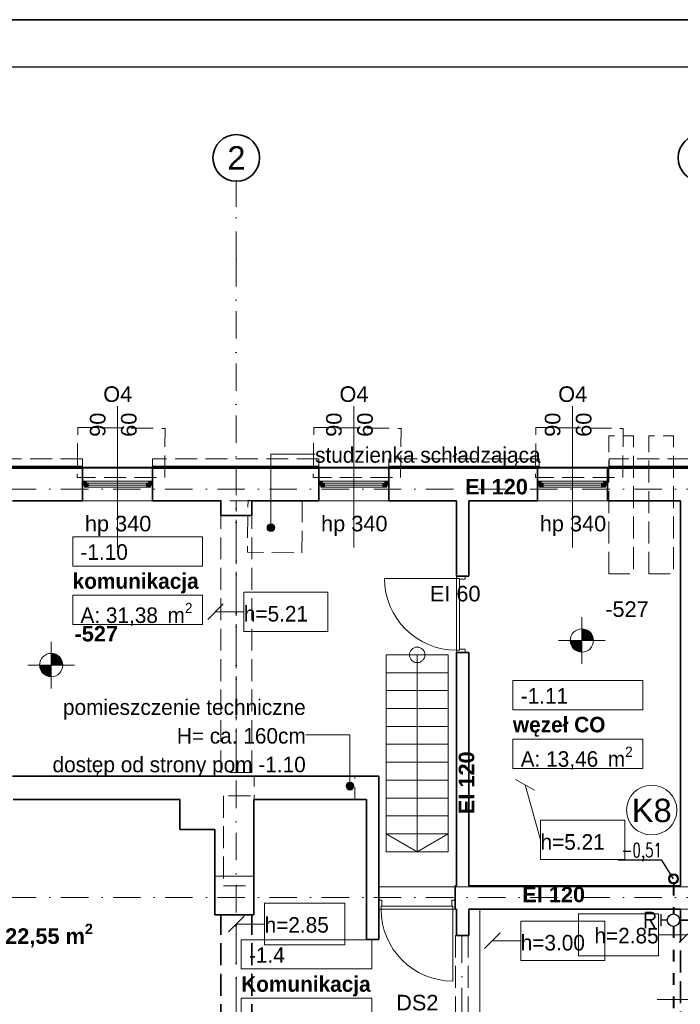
# Model space of a CAD drawing. Header units: millimetres. Extents: x -34676 to 172266, y 39940 to 476087.
# Tile 6 of 256: x -19339 to -10845, y 244918 to 257572. Entities that reach past the tile are written whole.
import ezdxf
from ezdxf import colors
from ezdxf.entities.mleader import LeaderData, LeaderLine
from ezdxf.lldxf.tags import DXFTag
from ezdxf.math import Vec2, Vec3

# ---------------------------------------------------------------- set-up
doc = ezdxf.new("R2010")
doc.units = ezdxf.units.MM
doc.header["$MEASUREMENT"] = 0
for name, pattern in [('DASHED', [2, 1, -1]), ('Krawędzie ukryte', [3.912222, 2.822222, -1.09]), ('Kropki i Kreski', [6.702778, 3.527778, -1.763889, 0, -1.411111])]:
    doc.linetypes.add(name, pattern=pattern)
for name, color, linetype, lineweight in [('# nr wpustów', 200, 'Continuous', 9), ('##pion ks', 7, 'Continuous', 20), ('#ks', 34, 'Continuous', 30)]:
    doc.layers.add(name, color=color, linetype=linetype, lineweight=lineweight)
for name, color, linetype in [('#IS_opisy', 7, 'Continuous'), ('#podkład', 252, 'Continuous'), ('- A - ocieplenie', 7, 'Continuous'), ('- strefy pomieszczeń', 7, 'Continuous'), ('2D - Ogólne', 7, 'Continuous'), ('_TABELA', 7, 'Continuous'), ('Drzwi Archicad', 7, 'Continuous'), ('IS_Text_Pion_Wodociag', 7, 'Continuous'), ('Konstrukcja - Belki', 7, 'Continuous'), ('Konstrukcja - Schody', 7, 'Continuous'), ('Konstrukcja - Siatka mod', 7, 'Continuous'), ('Konstrukcja - Stropy', 7, 'Continuous'), ('Konstrukcja - Ściany działowe', 7, 'Continuous'), ('Konstrukcja - Ściany nośne wew..P', 7, 'Continuous'), ('Konstrukcja - Ściany zewnętrzne', 7, 'Continuous'), ('ODCINKI', 7, 'Continuous'), ('Okna Archicada', 7, 'Continuous'), ('Opisy - Etykiety', 7, 'Continuous'), ('Opisy - Tekst', 7, 'Continuous'), ('Wymiarowanie - Poziomy', 7, 'Continuous'), ('z JAN', 7, 'Continuous'), ('Znaczniki drzwi Archicada', 7, 'Continuous'), ('Znaczniki okien Archicada', 7, 'Continuous')]:
    doc.layers.add(name, color=color, linetype=linetype)
doc.styles.add('Arial', font='arial.ttf', dxfattribs={"height": 0.2})
doc.styles.get("Standard").update_dxf_attribs({"font": 'arial.ttf'})
doc.styles.add('STYL_AUTOMATYCZNY_1', font='arial.ttf')
doc.styles.add('STYL_AUTOMATYCZNY_2', font='arial.ttf')
doc.styles.add('STYL_AUTOMATYCZNY_3', font='txt')
doc.styles.add('STYL_AUTOMATYCZNY_4', font='arial.ttf')
doc.styles.add('STYL_AUTOMATYCZNY_5', font='arial.ttf')
doc.styles.add('STYL_AUTOMATYCZNY_6', font='txt')
doc.styles.add('STYL_AUTOMATYCZNY_7', font='txt')
doc.styles.add('STYL_AUTOMATYCZNY_9', font='txt')
tags = doc.linetypes.add('SOLID', pattern=[10, 10, 0]).pattern_tags.tags
tags[6:7] = [DXFTag(74, 4), DXFTag(75, 0), DXFTag(340, '0'), DXFTag(46, 0.0), DXFTag(50, 0.0), DXFTag(44, 0.0), DXFTag(45, 0.0)]
tags[4:5] = [DXFTag(74, 4), DXFTag(75, 0), DXFTag(340, '0'), DXFTag(46, 0.0), DXFTag(50, 0.0), DXFTag(44, 0.0), DXFTag(45, 0.0)]

# ---------------------------------------------------------------- blocks, each defined once
blk = doc.blocks.new('ttggg')
at = {"layer": '# nr wpustów', "color": 34, "linetype": 'Continuous', "lineweight": 30}
for p, q in [((-0.0997, 0.0844), (0.0016, 0.0844)), ((-0.049, 0.0327), (-0.049, 0.0844))]:
    blk.add_line(p, q, dxfattribs=at)
blk.add_circle((-0.049, -0.0204), 0.0531, dxfattribs=at)
blk = doc.blocks.new('SDFGHB')
at = {"linetype": 'Continuous', "lineweight": 13}
for points in [[(28863, 471044), (28867, 471024), (28877, 471008), (28894, 470997), (28913, 470994), (28932, 470997), (28948, 471008), (28959, 471024), (28963, 471044), (28959, 471063), (28948, 471079), (28932, 471090), (28913, 471094), (28894, 471090), (28877, 471079), (28867, 471063)], [(29880, 467722), (29883, 467703), (29894, 467687), (29910, 467676), (29930, 467672), (29949, 467676), (29965, 467687), (29976, 467703), (29980, 467722), (29976, 467741), (29965, 467757), (29949, 467768), (29930, 467772), (29910, 467768), (29894, 467757), (29883, 467741)]]:
    blk.add_hatch(color=252, dxfattribs=at).paths.add_polyline_path(points)
at = {"layer": 'Okna Archicada', "linetype": 'Continuous', "lineweight": 13}
for points in [[(26490, 471590), (26515, 471590), (26515, 471615), (26540, 471615), (26540, 471640), (26490, 471640)], [(27390, 471640), (27340, 471640), (27340, 471615), (27365, 471615), (27365, 471590), (27390, 471590)], [(29528, 471590), (29553, 471590), (29553, 471615), (29578, 471615), (29578, 471640), (29528, 471640)], [(30428, 471640), (30378, 471640), (30378, 471615), (30403, 471615), (30403, 471590), (30428, 471590)], [(32339, 471590), (32364, 471590), (32364, 471615), (32389, 471615), (32389, 471640), (32339, 471640)], [(33239, 471640), (33189, 471640), (33189, 471615), (33214, 471615), (33214, 471590), (33239, 471590)], [(26515, 471565), (26565, 471565), (26565, 471615), (26515, 471615)], [(27365, 471615), (27315, 471615), (27315, 471565), (27365, 471565)], [(29553, 471565), (29603, 471565), (29603, 471615), (29553, 471615)], [(30403, 471615), (30353, 471615), (30353, 471565), (30403, 471565)], [(32364, 471565), (32414, 471565), (32414, 471615), (32364, 471615)], [(33214, 471615), (33164, 471615), (33164, 471565), (33214, 471565)]]:
    blk.add_hatch(color=252, dxfattribs=at).paths.add_polyline_path(points)
at = {"layer": 'Wymiarowanie - Poziomy', "linetype": 'Continuous', "lineweight": 13}
for points in [[(32912, 469594), (33062, 469594), (33050, 469652), (33018, 469700), (32969, 469733), (32912, 469744)], [(32912, 469594), (32762, 469594), (32773, 469537), (32806, 469488), (32854, 469456), (32912, 469444)], [(26088, 469278), (26238, 469278), (26227, 469335), (26194, 469384), (26146, 469416), (26088, 469428)], [(26088, 469278), (25938, 469278), (25950, 469220), (25982, 469172), (26031, 469139), (26088, 469128)]]:
    blk.add_hatch(color=252, dxfattribs=at).paths.add_polyline_path(points)
at = {"layer": '- A - ocieplenie', "color": 252, "linetype": 'Krawędzie ukryte', "lineweight": 20, "ltscale": 100, "flags": 128}
for points in [[(26490, 471930), (22898, 471930)], [(26490, 471830), (26490, 471930)], [(29528, 471930), (27390, 471930)], [(27390, 471930), (27390, 471830)], [(29528, 471830), (29528, 471930)], [(32364, 471930), (30428, 471930)], [(30428, 471930), (30428, 471830)], [(32364, 471830), (32364, 471930)], [(35470, 471930), (33264, 471930)], [(33264, 471930), (33264, 471830)], [(22778, 471810), (26490, 471810)], [(27390, 471810), (29528, 471810)], [(30428, 471810), (32364, 471810)], [(33264, 471810), (35470, 471810)]]:
    blk.add_lwpolyline(points, dxfattribs=at)
at = {"layer": '- A - ocieplenie', "color": 252, "linetype": 'Continuous', "lineweight": 35, "ltscale": 100, "flags": 128}
for points in [[(22778, 471810), (26490, 471810)], [(26490, 471830), (22798, 471830)], [(29528, 471830), (27390, 471830)], [(27390, 471810), (29528, 471810)], [(32364, 471830), (30428, 471830)], [(30428, 471810), (32364, 471810)], [(35470, 471830), (33264, 471830)], [(33264, 471810), (35470, 471810)]]:
    blk.add_lwpolyline(points, dxfattribs=at)
at = {"layer": '- strefy pomieszczeń', "color": 252, "linetype": 'Continuous', "lineweight": 13, "ltscale": 100}
for p, q in [((26364, 470927), (28033, 470927)), ((26364, 470550), (26364, 470927)), ((28033, 470927), (28033, 470550)), ((28033, 470550), (26364, 470550)), ((26364, 470174), (28033, 470174)), ((26364, 469797), (26364, 470174)), ((28033, 470174), (28033, 469797)), ((28033, 469797), (26364, 469797)), ((32025, 469079), (33694, 469079)), ((32025, 468702), (32025, 469079)), ((33694, 469079), (33694, 468702)), ((33694, 468702), (32025, 468702)), ((32025, 468326), (33694, 468326)), ((32025, 467949), (32025, 468326)), ((33694, 468326), (33694, 467949)), ((33694, 467949), (32025, 467949)), ((28531, 465748), (30209, 465748)), ((28531, 465372), (28531, 465748)), ((30209, 465748), (30209, 465372)), ((30209, 465372), (28531, 465372)), ((28531, 464995), (30209, 464995)), ((28531, 464619), (28531, 464995)), ((30209, 464995), (30209, 464619))]:
    blk.add_line(p, q, dxfattribs=at)
at = {"color": 252, "linetype": 'Continuous', "lineweight": 13, "ltscale": 100}
for p, q in [((28913, 471094), (28913, 471988)), ((28913, 471988), (29481, 471988)), ((29930, 468379), (29361, 468379)), ((29930, 467772), (29930, 468379))]:
    blk.add_line(p, q, dxfattribs=at)
at = {"color": 252, "linetype": 'Continuous', "lineweight": 35, "ltscale": 100, "flags": 128}
for points in [[(31458, 470420), (31298, 470420)], [(31298, 469440), (31458, 469440)]]:
    blk.add_lwpolyline(points, dxfattribs=at)
at = {"color": 252, "linetype": 'Continuous', "lineweight": 13, "ltscale": 100}
for centre in [(28913, 471044), (29930, 467722)]:
    blk.add_circle(centre, 50, dxfattribs=at)
at = {"layer": '2D - Ogólne', "color": 252, "linetype": 'Krawędzie ukryte', "lineweight": 13, "ltscale": 100}
for p, q in [((28652, 467598), (28304, 467598)), ((28304, 467598), (28304, 466440)), ((28304, 466440), (28618, 466440))]:
    blk.add_line(p, q, dxfattribs=at)
at = {"layer": 'Drzwi Archicad', "color": 252, "linetype": 'Continuous', "lineweight": 13, "ltscale": 100}
for p, q in [((31298, 470392), (30374, 470392)), ((31413, 470420), (31298, 470420)), ((31298, 470420), (31298, 470392)), ((31298, 470392), (31338, 470392)), ((31298, 469468), (31298, 470392)), ((31298, 470392), (31338, 470392)), ((31338, 470392), (31338, 470380)), ((31338, 470392), (31338, 469468)), ((31338, 470380), (31413, 470380)), ((31413, 470380), (31413, 470420)), ((31338, 469468), (31298, 469468)), ((31298, 469468), (31298, 469440)), ((31338, 469468), (31298, 469468)), ((31413, 469480), (31338, 469480)), ((31338, 469480), (31338, 469468)), ((31413, 469440), (31413, 469480)), ((31298, 469440), (31413, 469440)), ((30301, 466140), (30301, 466255)), ((30301, 466255), (30341, 466255)), ((30341, 466180), (30329, 466180)), ((30329, 466180), (30329, 466140)), ((31253, 466180), (30329, 466180)), ((30329, 466180), (30329, 466140)), ((30341, 466255), (30341, 466180)), ((31241, 466180), (31241, 466255)), ((31241, 466255), (31281, 466255)), ((31253, 466180), (31241, 466180)), ((31253, 466140), (31253, 466180)), ((31253, 466140), (31253, 466180)), ((31281, 466255), (31281, 466140)), ((30329, 466140), (30301, 466140)), ((30329, 466140), (31253, 466140)), ((31253, 466140), (31253, 465216)), ((31281, 466140), (31253, 466140))]:
    blk.add_line(p, q, dxfattribs=at)
at = {"layer": 'Drzwi Archicad', "color": 252, "linetype": 'Continuous', "lineweight": 35, "ltscale": 100}
for p, q in [((31298, 470420), (31413, 470420)), ((31298, 470420), (31413, 470420)), ((31413, 470420), (31458, 470420)), ((31298, 469440), (31413, 469440)), ((31298, 469440), (31413, 469440)), ((31413, 469440), (31458, 469440)), ((30301, 466255), (30301, 466440)), ((31281, 466255), (31281, 466440)), ((30301, 466140), (30301, 466255)), ((30301, 466140), (30301, 466255)), ((31281, 466140), (31281, 466255)), ((31281, 466140), (31281, 466255)), ((30301, 465749), (30141, 465749))]:
    blk.add_line(p, q, dxfattribs=at)
at = {"layer": 'Drzwi Archicad', "color": 252, "linetype": 'Continuous', "lineweight": 13, "ltscale": 100}
for centre in [(31298, 470392), (31253, 466140)]:
    blk.add_arc(centre, 924, 180, 270, dxfattribs=at)
at = {"layer": 'Konstrukcja - Belki', "color": 252, "linetype": 'Krawędzie ukryte', "lineweight": 13, "ltscale": 100}
for p, q in [((28268, 467898), (28268, 471390)), ((28668, 471390), (28268, 471390)), ((28668, 467898), (28668, 471390)), ((28668, 467898), (28268, 467898)), ((31288, 465802), (31288, 463961)), ((31288, 465802), (31448, 465802)), ((31448, 465802), (31448, 463961))]:
    blk.add_line(p, q, dxfattribs=at)
at = {"layer": 'Konstrukcja - Belki', "color": 252, "linetype": 'Kropki i Kreski', "lineweight": 13, "ltscale": 100}
for p, q in [((28468, 467898), (28468, 471390)), ((28468, 464246), (28468, 466066)), ((31368, 465802), (31368, 463961))]:
    blk.add_line(p, q, dxfattribs=at)
at = {"layer": 'Konstrukcja - Belki', "color": 252, "linetype": 'Krawędzie ukryte', "lineweight": 35, "ltscale": 100}
for p, q in [((28268, 464246), (28268, 466066)), ((28668, 466066), (28268, 466066)), ((28668, 464246), (28668, 466066)), ((34178, 465999), (34178, 463961)), ((34178, 465999), (34598, 465999))]:
    blk.add_line(p, q, dxfattribs=at)
at = {"layer": 'Konstrukcja - Schody', "color": 252, "linetype": 'Continuous', "lineweight": 13, "ltscale": 100}
for p, q in [((30394, 469409), (30394, 466879)), ((31194, 469409), (30394, 469409)), ((31194, 469409), (30394, 469409)), ((30794, 469409), (30794, 466879)), ((31194, 469409), (31194, 466879)), ((31194, 469179), (30394, 469179)), ((31194, 468949), (30394, 468949)), ((31194, 468719), (30394, 468719)), ((31194, 468489), (30394, 468489)), ((31194, 468259), (30394, 468259)), ((31194, 468029), (30394, 468029)), ((31194, 467799), (30394, 467799)), ((31194, 467569), (30394, 467569)), ((31194, 467339), (30394, 467339)), ((31194, 467109), (30394, 467109)), ((30794, 466879), (30394, 467109)), ((30794, 466879), (31194, 467109)), ((31194, 466879), (30394, 466879)), ((31194, 466879), (30394, 466879))]:
    blk.add_line(p, q, dxfattribs=at)
blk.add_circle((30794, 469409), 100, dxfattribs=at)
at = {"layer": 'Konstrukcja - Siatka mod', "color": 252, "linetype": 'Kropki i Kreski', "lineweight": 13, "ltscale": 100}
for p, q in [((28468, 474496), (28468, 475496)), ((28468, 474496), (28468, 457532)), ((20180, 471540), (49625, 471540)), ((20180, 466290), (49625, 466290))]:
    blk.add_line(p, q, dxfattribs=at)
at = {"layer": 'Konstrukcja - Siatka mod', "color": 252, "linetype": 'Continuous', "lineweight": 35, "ltscale": 100}
for centre in [(28468, 475796), (34448, 475796)]:
    blk.add_circle(centre, 300, dxfattribs=at)
at = {"layer": 'Konstrukcja - Siatka mod', "color": 252, "linetype": 'Kropki i Kreski', "lineweight": 13, "ltscale": 100}
blk.add_point((28468, 474496), dxfattribs=at)
blk.add_point((28468, 474496), dxfattribs=at)
at = {"layer": 'Konstrukcja - Stropy', "color": 252, "linetype": 'Continuous', "lineweight": 13, "ltscale": 100, "flags": 128}
for points in [[(40678, 471821), (20508, 471821), (20508, 466152), (22778, 466152), (22778, 463959), (31598, 463959), (31598, 466140), (40678, 466140)], [(22778, 458510), (34593, 458510), (34593, 463961), (37298, 463961), (37298, 458510), (49718, 458510), (49718, 471789), (40378, 471789), (40378, 466429), (30298, 466429), (30298, 467849), (22778, 467849)]]:
    blk.add_lwpolyline(points, close=True, dxfattribs=at)
at = {"layer": 'Konstrukcja - Ściany działowe', "color": 252, "linetype": 'Continuous', "lineweight": 35, "ltscale": 100}
blk.add_line((30301, 465749), (30141, 465749), dxfattribs=at)
at = {"layer": 'Konstrukcja - Ściany działowe', "color": 252, "linetype": 'Continuous', "lineweight": 35, "ltscale": 100, "flags": 128}
for points in [[(31298, 471390), (31298, 470420)], [(31458, 470420), (31458, 471390)], [(31298, 469440), (31298, 466440)], [(31458, 466440), (31458, 469440)], [(30141, 466440), (30141, 466140)], [(30141, 466140), (30141, 465749)], [(30301, 465749), (30301, 466140)], [(31298, 466140), (31298, 465802)], [(31458, 465802), (31458, 466140)], [(31298, 465802), (31458, 465802)]]:
    blk.add_lwpolyline(points, dxfattribs=at)
at = {"layer": 'Konstrukcja - Ściany nośne wew..P', "color": 252, "linetype": 'Continuous', "lineweight": 35, "ltscale": 100}
for p, q in [((30301, 466255), (30301, 466440)), ((31281, 466255), (31281, 466440)), ((30301, 466140), (30301, 466255)), ((31281, 466140), (31281, 466255))]:
    blk.add_line(p, q, dxfattribs=at)
at = {"layer": 'Konstrukcja - Ściany nośne wew..P', "color": 252, "linetype": 'Continuous', "lineweight": 35, "ltscale": 100, "flags": 128}
for points in [[(28268, 471390), (28268, 471199)], [(28668, 471199), (28668, 471390)], [(34178, 471390), (34178, 466440)], [(28268, 471199), (28668, 471199)], [(30301, 467849), (25598, 467849)], [(30301, 467849), (30301, 467549)], [(25598, 467549), (27744, 467549)], [(27744, 467549), (27742, 467164)], [(28692, 467162), (28694, 467549)], [(28694, 467549), (30141, 467549)], [(30141, 467549), (30141, 466440)], [(30301, 466440), (30301, 467549)], [(27742, 467164), (28192, 467163)], [(28192, 467163), (28192, 466066)], [(28692, 466066), (28692, 467162)], [(31298, 466440), (31281, 466440)], [(31598, 466440), (31458, 466440)], [(34178, 466440), (31598, 466440)], [(28192, 466066), (28692, 466066)], [(31281, 466140), (31298, 466140)], [(31458, 466140), (31598, 466140)], [(31598, 466140), (34178, 466140)], [(34178, 466140), (34178, 466000)], [(34178, 466000), (34598, 466000)]]:
    blk.add_lwpolyline(points, dxfattribs=at)
at = {"layer": 'Konstrukcja - Ściany zewnętrzne', "color": 252, "linetype": 'Continuous', "lineweight": 35, "ltscale": 100}
for p, q in [((26490, 471640), (26490, 471810)), ((27390, 471640), (27390, 471810)), ((29528, 471640), (29528, 471810)), ((30428, 471640), (30428, 471810)), ((32339, 471640), (32339, 471810)), ((33239, 471640), (33239, 471810)), ((26490, 471590), (26490, 471640)), ((27390, 471590), (27390, 471640)), ((29528, 471590), (29528, 471640)), ((30428, 471590), (30428, 471640)), ((32339, 471590), (32339, 471640)), ((33239, 471590), (33239, 471640)), ((26490, 471390), (26490, 471590)), ((27390, 471390), (27390, 471590)), ((29528, 471390), (29528, 471590)), ((30428, 471390), (30428, 471590)), ((32339, 471390), (32339, 471590)), ((33239, 471390), (33239, 471590))]:
    blk.add_line(p, q, dxfattribs=at)
at = {"layer": 'Konstrukcja - Ściany zewnętrzne', "color": 252, "linetype": 'Continuous', "lineweight": 35, "ltscale": 100, "flags": 128}
for points in [[(26490, 471810), (22778, 471810)], [(29528, 471810), (27390, 471810)], [(32339, 471810), (30428, 471810)], [(35456, 471810), (33239, 471810)], [(25598, 471390), (26490, 471390)], [(27390, 471390), (28268, 471390)], [(28668, 471390), (29528, 471390)], [(30428, 471390), (31298, 471390)], [(31458, 471390), (32339, 471390)], [(33239, 471390), (34178, 471390)]]:
    blk.add_lwpolyline(points, dxfattribs=at)
at = {"layer": 'Okna Archicada', "color": 252, "linetype": 'Continuous', "lineweight": 18, "ltscale": 100}
for p, q in [((26490, 471810), (27390, 471810)), ((29528, 471810), (30428, 471810)), ((32339, 471810), (33239, 471810)), ((27340, 471640), (26540, 471640)), ((30378, 471640), (29578, 471640)), ((33189, 471640), (32389, 471640)), ((26565, 471565), (27315, 471565)), ((29603, 471565), (30353, 471565)), ((32414, 471565), (33164, 471565)), ((26490, 471390), (27390, 471390)), ((29528, 471390), (30428, 471390)), ((32339, 471390), (33239, 471390))]:
    blk.add_line(p, q, dxfattribs=at)
at = {"layer": 'Okna Archicada', "color": 252, "linetype": 'Continuous', "lineweight": 35, "ltscale": 100}
for p, q in [((26490, 471640), (26490, 471810)), ((27390, 471640), (27390, 471810)), ((29528, 471640), (29528, 471810)), ((30428, 471640), (30428, 471810)), ((32339, 471640), (32339, 471810)), ((33239, 471640), (33239, 471810)), ((26490, 471590), (26490, 471640)), ((26490, 471590), (26490, 471640)), ((27390, 471590), (27390, 471640)), ((27390, 471590), (27390, 471640)), ((29528, 471590), (29528, 471640)), ((29528, 471590), (29528, 471640)), ((30428, 471590), (30428, 471640)), ((30428, 471590), (30428, 471640)), ((32339, 471590), (32339, 471640)), ((32339, 471590), (32339, 471640)), ((33239, 471590), (33239, 471640)), ((33239, 471590), (33239, 471640)), ((26490, 471390), (26490, 471590)), ((27390, 471390), (27390, 471590)), ((29528, 471390), (29528, 471590)), ((30428, 471390), (30428, 471590)), ((32339, 471390), (32339, 471590)), ((33239, 471390), (33239, 471590))]:
    blk.add_line(p, q, dxfattribs=at)
at = {"layer": 'Okna Archicada', "color": 252, "linetype": 'Continuous', "lineweight": 20, "ltscale": 100}
for p, q in [((26540, 471640), (26490, 471640)), ((26540, 471615), (26540, 471640)), ((27390, 471640), (27340, 471640)), ((27340, 471640), (27340, 471615)), ((29578, 471640), (29528, 471640)), ((29578, 471615), (29578, 471640)), ((30428, 471640), (30378, 471640)), ((30378, 471640), (30378, 471615)), ((32389, 471640), (32339, 471640)), ((32389, 471615), (32389, 471640)), ((33239, 471640), (33189, 471640)), ((33189, 471640), (33189, 471615)), ((26490, 471590), (26515, 471590)), ((26515, 471590), (26515, 471615)), ((26515, 471615), (26540, 471615)), ((26565, 471615), (26515, 471615)), ((26515, 471615), (26515, 471565)), ((26515, 471565), (26565, 471565)), ((26565, 471565), (26565, 471615)), ((27315, 471615), (26565, 471615)), ((26565, 471590), (27315, 471590)), ((26565, 471565), (27315, 471565)), ((27365, 471615), (27315, 471615)), ((27315, 471615), (27315, 471565)), ((27315, 471565), (27365, 471565)), ((27340, 471615), (27365, 471615)), ((27365, 471615), (27365, 471590)), ((27365, 471565), (27365, 471615)), ((27365, 471590), (27390, 471590)), ((29528, 471590), (29553, 471590)), ((29553, 471590), (29553, 471615)), ((29553, 471615), (29578, 471615)), ((29603, 471615), (29553, 471615)), ((29553, 471615), (29553, 471565)), ((29553, 471565), (29603, 471565)), ((29603, 471565), (29603, 471615)), ((30353, 471615), (29603, 471615)), ((29603, 471590), (30353, 471590)), ((29603, 471565), (30353, 471565)), ((30403, 471615), (30353, 471615)), ((30353, 471615), (30353, 471565)), ((30353, 471565), (30403, 471565)), ((30378, 471615), (30403, 471615)), ((30403, 471615), (30403, 471590)), ((30403, 471565), (30403, 471615)), ((30403, 471590), (30428, 471590)), ((32339, 471590), (32364, 471590)), ((32364, 471590), (32364, 471615)), ((32364, 471615), (32389, 471615)), ((32414, 471615), (32364, 471615)), ((32364, 471615), (32364, 471565)), ((32364, 471565), (32414, 471565)), ((32414, 471565), (32414, 471615)), ((33164, 471615), (32414, 471615)), ((32414, 471590), (33164, 471590)), ((32414, 471565), (33164, 471565)), ((33214, 471615), (33164, 471615)), ((33164, 471615), (33164, 471565)), ((33164, 471565), (33214, 471565)), ((33189, 471615), (33214, 471615)), ((33214, 471615), (33214, 471590)), ((33214, 471565), (33214, 471615)), ((33214, 471590), (33239, 471590))]:
    blk.add_line(p, q, dxfattribs=at)
at = {"layer": 'Opisy - Etykiety', "color": 252, "linetype": 'Continuous', "lineweight": 13, "ltscale": 100}
for p, q in [((29647, 470216), (28565, 470216)), ((28565, 470216), (28565, 469711)), ((29647, 469711), (29647, 470216)), ((28301, 470063), (28101, 469863)), ((28201, 469963), (28565, 469963)), ((28565, 469711), (29647, 469711)), ((32304, 467668), (32058, 467806)), ((32181, 467737), (32380, 467031)), ((33462, 467284), (32380, 467284)), ((32380, 467284), (32380, 466778)), ((33462, 466778), (33462, 467284)), ((32380, 466778), (33462, 466778)), ((33207, 465988), (32125, 465988)), ((32125, 465988), (32125, 465482)), ((33207, 465482), (33207, 465988)), ((31861, 465835), (31661, 465635)), ((31761, 465735), (32125, 465735)), ((32125, 465482), (33207, 465482))]:
    blk.add_line(p, q, dxfattribs=at)
at = {"layer": 'Opisy - Etykiety', "color": 252, "linetype": 'Continuous', "lineweight": 20, "ltscale": 100}
for p, q in [((29863, 466217), (28832, 466217)), ((28832, 466217), (28832, 465681)), ((29863, 465681), (29863, 466217)), ((33899, 466079), (32867, 466079)), ((32867, 466079), (32867, 465542)), ((33899, 465542), (33899, 466079)), ((28568, 466049), (28368, 465849)), ((28468, 465949), (28832, 465949)), ((34263, 465811), (33899, 465811)), ((34163, 465711), (34363, 465911)), ((28832, 465681), (29863, 465681)), ((32867, 465542), (33899, 465542))]:
    blk.add_line(p, q, dxfattribs=at)
at = {"layer": 'Wymiarowanie - Poziomy', "color": 252, "linetype": 'Continuous', "lineweight": 13, "ltscale": 100}
for p, q in [((32912, 469294), (32912, 469894)), ((32612, 469594), (33212, 469594)), ((26088, 468978), (26088, 469578)), ((25788, 469278), (26388, 469278))]:
    blk.add_line(p, q, dxfattribs=at)
for centre in [(32912, 469594), (26088, 469278)]:
    blk.add_circle(centre, 150, dxfattribs=at)
at = {"layer": 'z JAN', "color": 252, "linetype": 'Krawędzie ukryte', "lineweight": 13, "ltscale": 100, "flags": 128}
for points in [[(27547, 471690), (27553, 472319), (26430, 472331), (26423, 471690)], [(30581, 471690), (30588, 472319), (29464, 472331), (29457, 471690)], [(33437, 471690), (33444, 472319), (32321, 472331), (32314, 471690)], [(33257, 470449), (33257, 472223), (33575, 472223), (33575, 470449)], [(33773, 470449), (33773, 472223), (34091, 472223), (34091, 470449)], [(29310, 470721), (29317, 471388), (28619, 471396), (28612, 470728)], [(28696, 467549), (29991, 467549), (29991, 467849), (28696, 467849)]]:
    blk.add_lwpolyline(points, close=True, dxfattribs=at)
at = {"layer": 'z JAN', "color": 252, "linetype": 'Continuous', "lineweight": 13, "ltscale": 100, "flags": 128}
for points in [[(27762, 471390), (25304, 471390)], [(28192, 466066), (28692, 466066), (28692, 466566), (28192, 466566)]]:
    blk.add_lwpolyline(points, close=True, dxfattribs=at)
at = {"layer": 'Znaczniki drzwi Archicada', "color": 252, "linetype": 'Continuous', "lineweight": 13, "ltscale": 100}
blk.add_line((35641, 464980), (33878, 464980), dxfattribs=at)
at = {"layer": 'Znaczniki okien Archicada', "color": 252, "linetype": 'Continuous', "lineweight": 13, "ltscale": 100}
for p, q in [((26940, 472603), (26940, 470790)), ((29978, 472603), (29978, 470790)), ((32789, 472603), (32789, 470790))]:
    blk.add_line(p, q, dxfattribs=at)
at = {"layer": '- strefy pomieszczeń', "color": 252, "linetype": 'Continuous', "lineweight": 13, "char_height": 200, "attachment_point": 1}
for s, insert, style in [('\\A1;{\\pql;\\pt0,500;\\fGeneva CE|b0|i0|c0|p0;\\W1.000000;-1.10\\fGeneva CE|b0|i0|c0|p0;\\W1.000000;\\A1{\\H.66x;\\S^  ;}\\fGeneva CE|b0|i0|c0|p0;\\W1.000000;\\fGeneva CE|b0|i0|c0|p0;\\W1.000000;\\A1{\\H.66x;\\S^  ;}}', (26464, 470830), 'STYL_AUTOMATYCZNY_6'), ('\\A1;{\\pql;\\pt0,500;\\fGeneva CE|b1|i0|c0|p0;\\W1.000000;komunikacja\\fGeneva CE|b1|i0|c0|p0;\\W1.000000;\\A1{\\H.66x;\\S^  ;}\\fGeneva CE|b1|i0|c0|p0;\\W1.000000;\\fGeneva CE|b1|i0|c0|p0;\\W1.000000;\\A1{\\H.66x;\\S^  ;}}', (26364, 470458), 'STYL_AUTOMATYCZNY_9'), ('\\A1;{\\pql;\\pt0,500;\\fGeneva CE|b0|i0|c0|p0;\\W1.000000;A: 31,38\\fGeneva CE|b0|i0|c0|p0;\\W1.000000;\\A1{\\H.66x;\\S^  ;}\\fGeneva CE|b0|i0|c0|p0;\\W1.000000; m\\fGeneva CE|b0|i0|c0|p0;\\W1.000000;\\A1{\\H.66x;\\S2^  ;}}', (26464, 470077), 'STYL_AUTOMATYCZNY_6'), ('\\A1;{\\pql;\\pt0,500;\\fGeneva CE|b0|i0|c0|p0;\\W1.000000;-1.11\\fGeneva CE|b0|i0|c0|p0;\\W1.000000;\\A1{\\H.66x;\\S^  ;}\\fGeneva CE|b0|i0|c0|p0;\\W1.000000;\\fGeneva CE|b0|i0|c0|p0;\\W1.000000;\\A1{\\H.66x;\\S^  ;}}', (32125, 468982), 'STYL_AUTOMATYCZNY_6'), ('\\A1;{\\pql;\\pt0,500;\\fGeneva CE|b1|i0|c0|p0;\\W1.000000;węzeł CO\\fGeneva CE|b1|i0|c0|p0;\\W1.000000;\\A1{\\H.66x;\\S^  ;}\\fGeneva CE|b1|i0|c0|p0;\\W1.000000;\\fGeneva CE|b1|i0|c0|p0;\\W1.000000;\\A1{\\H.66x;\\S^  ;}}', (32025, 468613), 'STYL_AUTOMATYCZNY_9'), ('\\A1;{\\pql;\\pt0,500;\\fGeneva CE|b0|i0|c0|p0;\\W1.000000;A: 13,46\\fGeneva CE|b0|i0|c0|p0;\\W1.000000;\\A1{\\H.66x;\\S^  ;}\\fGeneva CE|b0|i0|c0|p0;\\W1.000000; m\\fGeneva CE|b0|i0|c0|p0;\\W1.000000;\\A1{\\H.66x;\\S2^  ;}}', (32125, 468229), 'STYL_AUTOMATYCZNY_6'), ('\\A1;{\\pql;\\pt0,500;\\fGeneva CE|b0|i0|c0|p0;\\W1.000000;-1.4\\fGeneva CE|b0|i0|c0|p0;\\W1.000000;\\A1{\\H.66x;\\S^  ;}\\fGeneva CE|b0|i0|c0|p0;\\W1.000000;\\fGeneva CE|b0|i0|c0|p0;\\W1.000000;\\A1{\\H.66x;\\S^  ;}}', (28631, 465651), 'STYL_AUTOMATYCZNY_6'), ('\\A1;{\\pql;\\pt0,500;\\fGeneva CE|b1|i0|c0|p0;\\W1.000000;Komunikacja\\fGeneva CE|b1|i0|c0|p0;\\W1.000000;\\A1{\\H.66x;\\S^  ;}\\fGeneva CE|b1|i0|c0|p0;\\W1.000000;\\fGeneva CE|b1|i0|c0|p0;\\W1.000000;\\A1{\\H.66x;\\S^  ;}}', (28531, 465279), 'STYL_AUTOMATYCZNY_9')]:
    blk.add_mtext(s, dxfattribs=dict(at, insert=insert, style=style))
at = {"color": 252, "linetype": 'Continuous', "lineweight": 15, "insert": (29481, 471948), "char_height": 200, "attachment_point": 4, "style": 'STYL_AUTOMATYCZNY_6'}
blk.add_mtext('\\A1;{\\pql;\\fGeneva CE|b0|i0|c0|p0;\\W1.000000;studzienka schładzająca}', dxfattribs=at)
at = {"color": 252, "linetype": 'Continuous', "lineweight": 20, "insert": (29361, 468338), "char_height": 200, "attachment_point": 6, "line_spacing_factor": 1.104894, "style": 'STYL_AUTOMATYCZNY_6'}
blk.add_mtext('\\A1;{\\pqr;\\fGeneva CE|b0|i0|c0|p0;\\W1.000000;pomieszczenie techniczne \\P\\pqr;\\fGeneva CE|b0|i0|c0|p0;\\W1.000000;H= ca. 160cm\\P\\pqr;\\fGeneva CE|b0|i0|c0|p0;\\W1.000000;dostęp od strony pom \\fGeneva CE|b0|i0|c0|p0;\\W1.000000;-\\fGeneva CE|b0|i0|c0|p0;\\W1.000000;1.1\\fGeneva CE|b0|i0|c0|p0;\\W1.000000;0}', dxfattribs=at)
at = {"layer": 'Konstrukcja - Siatka mod', "color": 252, "linetype": 'Continuous', "lineweight": 13, "insert": (28353, 475946), "char_height": 300, "attachment_point": 1, "style": 'STYL_AUTOMATYCZNY_1'}
blk.add_mtext('\\A1;{\\pql;\\pt0;\\fArial|b0|i0|c238|p0;\\W1.000000;2}', dxfattribs=at)
at = {"layer": 'Opisy - Etykiety', "color": 252, "linetype": 'Continuous', "lineweight": 13, "char_height": 200.01, "attachment_point": 4, "style": 'STYL_AUTOMATYCZNY_5'}
for s, insert in [('\\A1;{\\pql;\\fGeneva|b0|i0|c0|p0;\\W1.000000;h=\\fGeneva CE|b0|i0|c0|p0;\\H0.999967x;\\W1.000000;5.21}', (28565, 469936)), ('\\A1;{\\pql;\\fGeneva|b0|i0|c0|p0;\\W1.000000;h=\\fGeneva CE|b0|i0|c0|p0;\\H0.999967x;\\W1.000000;5.21}', (32380, 467003)), ('\\A1;{\\pql;\\fGeneva|b0|i0|c0|p0;\\W1.000000;h=\\fGeneva CE|b0|i0|c0|p0;\\H0.999967x;\\W1.000000;3.00}', (32125, 465708))]:
    blk.add_mtext(s, dxfattribs=dict(at, insert=insert))
at = {"layer": 'Opisy - Etykiety', "color": 252, "linetype": 'Continuous', "lineweight": 20, "char_height": 200, "style": 'STYL_AUTOMATYCZNY_5'}
for s, insert, attachment_point in [('\\A1;{\\pql;\\fGeneva|b0|i0|c0|p0;\\W1.000000;h=\\fGeneva CE|b0|i0|c0|p0;\\W1.000000;2.85}', (28832, 465937), 4), ('\\A1;{\\pqr;\\fGeneva|b0|i0|c0|p0;\\W1.000000;h=\\fGeneva CE|b0|i0|c0|p0;\\W1.000000;2.85}', (33899, 465799), 6)]:
    blk.add_mtext(s, dxfattribs=dict(at, insert=insert, attachment_point=attachment_point))
at = {"layer": 'Opisy - Tekst', "color": 252, "linetype": 'Continuous', "lineweight": 13, "char_height": 200, "attachment_point": 1, "style": 'STYL_AUTOMATYCZNY_7'}
for insert in [(31410, 471670), (32145, 466429)]:
    blk.add_mtext('\\A1;{\\pql;\\fHelvetica|b1|i0|c238|p0;\\W1.000000;EI 120}', dxfattribs=dict(at, insert=insert))
at = {"layer": 'Opisy - Tekst', "color": 252, "linetype": 'Continuous', "lineweight": 13, "insert": (31328, 467361), "char_height": 200, "attachment_point": 1, "rotation": 90, "style": 'STYL_AUTOMATYCZNY_7'}
blk.add_mtext('\\A1;{\\pql;\\fHelvetica|b1|i0|c238|p0;\\W1.000000;EI 120}', dxfattribs=at)
at = {"layer": 'Wymiarowanie - Poziomy', "color": 252, "linetype": 'Continuous', "lineweight": 13, "char_height": 200, "width": 548.97, "attachment_point": 7}
for s, insert, style in [('\\A1;{\\pql;\\fArial|b0|i0|c238|p0;\\W1.000000;-527}', (33212, 469894), 'STYL_AUTOMATYCZNY_4'), ('\\A1;{\\pql;\\fArial|b1|i0|c238|p0;\\W1.000000;-527}', (26388, 469578), 'STYL_AUTOMATYCZNY_3')]:
    blk.add_mtext(s, dxfattribs=dict(at, insert=insert, style=style))
at = {"layer": 'z JAN', "color": 252, "linetype": 'Continuous', "lineweight": 15, "insert": (25496, 465636), "char_height": 200, "attachment_point": 7, "style": 'STYL_AUTOMATYCZNY_2'}
blk.add_mtext('\\A1;{\\pql;\\fArial|b1|i0|c238|p0;\\W1.000000;22,55 m\\fArial|b1|i0|c238|p0;\\W1.000000;\\A1{\\H.66x;\\S2^  ;}}', dxfattribs=at)
at = {"layer": 'Znaczniki drzwi Archicada', "color": 252, "linetype": 'Continuous', "lineweight": 35, "insert": (30956, 470093), "char_height": 200, "attachment_point": 7, "style": 'STYL_AUTOMATYCZNY_1'}
blk.add_mtext('\\A1;{\\pql;\\pt0;\\fArial|b0|i0|c238|p0;\\W1.000000;EI 60\\fArial|b0|i0|c238|p0;\\W1.000000;\\fArial|b0|i0|c238|p0;\\H0.666667x;\\W1.000000;\\fArial|b0|i0|c238|p0;\\H1.500000x;\\W1.000000;}', dxfattribs=at)
at = {"layer": 'Znaczniki drzwi Archicada', "color": 252, "linetype": 'Continuous', "lineweight": 35, "insert": (30524, 464837), "char_height": 200, "attachment_point": 7, "rotation": 360, "style": 'STYL_AUTOMATYCZNY_1'}
blk.add_mtext('\\A1;{\\pql;\\pt0;\\fArial|b0|i0|c238|p0;\\W1.000000;DS2\\fArial|b0|i0|c238|p0;\\W1.000000;\\fArial|b0|i0|c238|p0;\\W1.000000;\\fArial|b0|i0|c238|p0;\\W1.000000;}', dxfattribs=at)
at = {"layer": 'Znaczniki okien Archicada', "color": 252, "linetype": 'Continuous', "lineweight": 15, "char_height": 200, "attachment_point": 7, "rotation": 90, "style": 'STYL_AUTOMATYCZNY_1'}
for s, insert in [('\\A1;{\\pql;\\pt0;\\fArial|b0|i0|c238|p0;\\W1.000000;90\\fArial|b0|i0|c238|p0;\\W1.000000;\\A1{\\H.66x;\\S^  ;}\\fArial|b0|i0|c238|p0;\\W1.000000;\\fArial|b0|i0|c238|p0;\\W1.000000;}', (26844, 472211)), ('\\A1;{\\pql;\\pt0;\\fArial|b0|i0|c238|p0;\\W1.000000;60\\fArial|b0|i0|c238|p0;\\W1.000000;\\A1{\\H.66x;\\S^  ;}\\fArial|b0|i0|c238|p0;\\W1.000000;\\fArial|b0|i0|c238|p0;\\W1.000000;}', (27244, 472211)), ('\\A1;{\\pql;\\pt0;\\fArial|b0|i0|c238|p0;\\W1.000000;90\\fArial|b0|i0|c238|p0;\\W1.000000;\\A1{\\H.66x;\\S^  ;}\\fArial|b0|i0|c238|p0;\\W1.000000;\\fArial|b0|i0|c238|p0;\\W1.000000;}', (29881, 472211)), ('\\A1;{\\pql;\\pt0;\\fArial|b0|i0|c238|p0;\\W1.000000;60\\fArial|b0|i0|c238|p0;\\W1.000000;\\A1{\\H.66x;\\S^  ;}\\fArial|b0|i0|c238|p0;\\W1.000000;\\fArial|b0|i0|c238|p0;\\W1.000000;}', (30281, 472211)), ('\\A1;{\\pql;\\pt0;\\fArial|b0|i0|c238|p0;\\W1.000000;90\\fArial|b0|i0|c238|p0;\\W1.000000;\\A1{\\H.66x;\\S^  ;}\\fArial|b0|i0|c238|p0;\\W1.000000;\\fArial|b0|i0|c238|p0;\\W1.000000;}', (32693, 472211)), ('\\A1;{\\pql;\\pt0;\\fArial|b0|i0|c238|p0;\\W1.000000;60\\fArial|b0|i0|c238|p0;\\W1.000000;\\A1{\\H.66x;\\S^  ;}\\fArial|b0|i0|c238|p0;\\W1.000000;\\fArial|b0|i0|c238|p0;\\W1.000000;}', (33093, 472211))]:
    blk.add_mtext(s, dxfattribs=dict(at, insert=insert))
at = {"layer": 'Znaczniki okien Archicada', "color": 252, "linetype": 'Continuous', "lineweight": 15, "char_height": 200, "attachment_point": 7, "style": 'STYL_AUTOMATYCZNY_1'}
for s, insert in [('\\A1;{\\pql;\\pt0;\\fArial|b0|i0|c238|p0;\\W1.000000;O4\\fArial|b0|i0|c238|p0;\\W1.000000;\\fArial|b0|i0|c238|p0;\\W1.000000;\\fArial|b0|i0|c238|p0;\\W1.000000;}', (26757, 472657)), ('\\A1;{\\pql;\\pt0;\\fArial|b0|i0|c238|p0;\\W1.000000;O4\\fArial|b0|i0|c238|p0;\\W1.000000;\\fArial|b0|i0|c238|p0;\\W1.000000;\\fArial|b0|i0|c238|p0;\\W1.000000;}', (29795, 472657)), ('\\A1;{\\pql;\\pt0;\\fArial|b0|i0|c238|p0;\\W1.000000;O4\\fArial|b0|i0|c238|p0;\\W1.000000;\\fArial|b0|i0|c238|p0;\\W1.000000;\\fArial|b0|i0|c238|p0;\\W1.000000;}', (32607, 472657)), ('\\A1;{\\pql;\\pt0;\\fArial|b0|i0|c238|p0;\\W1.000000;hp 340\\fArial|b0|i0|c238|p0;\\W1.000000;\\A1{\\H.66x;\\S^  ;}\\fArial|b0|i0|c238|p0;\\W1.000000;\\fArial|b0|i0|c238|p0;\\W1.000000;}', (26521, 470936)), ('\\A1;{\\pql;\\pt0;\\fArial|b0|i0|c238|p0;\\W1.000000;hp 340\\fArial|b0|i0|c238|p0;\\W1.000000;\\A1{\\H.66x;\\S^  ;}\\fArial|b0|i0|c238|p0;\\W1.000000;\\fArial|b0|i0|c238|p0;\\W1.000000;}', (29558, 470936)), ('\\A1;{\\pql;\\pt0;\\fArial|b0|i0|c238|p0;\\W1.000000;hp 340\\fArial|b0|i0|c238|p0;\\W1.000000;\\A1{\\H.66x;\\S^  ;}\\fArial|b0|i0|c238|p0;\\W1.000000;\\fArial|b0|i0|c238|p0;\\W1.000000;}', (32370, 470936))]:
    blk.add_mtext(s, dxfattribs=dict(at, insert=insert))

msp = doc.modelspace()

# ---------------------------------------------------------------- linework, layer by layer
at = {"layer": '#ks', "color": 34, "linetype": 'DASHED', "lineweight": 40, "ltscale": 150}
for p, q in [((-10933, 246465), (-10933, 246079)), ((-10933, 245920), (-10933, 239061))]:
    msp.add_line(p, q, dxfattribs=at)
at = {"layer": '#ks', "color": 34, "lineweight": 5}
msp.add_circle((-10933, 246530), 65, dxfattribs=at)
msp.add_circle((-10933, 246530), 65, dxfattribs=at)
msp.add_circle((-10933, 246530), 65, dxfattribs=at)
msp.add_circle((-10933, 246530), 65, dxfattribs=at)
msp.add_circle((-10933, 246530), 65, dxfattribs=at)
msp.add_circle((-10933, 246530), 65, dxfattribs=at)
msp.add_circle((-10933, 246530), 65, dxfattribs=at)
msp.add_circle((-10933, 246530), 65, dxfattribs=at)
at = {"layer": '#ks', "color": 34, "lineweight": 40}
msp.add_circle((-10933, 246530), 55, dxfattribs=at)
msp.add_circle((-10933, 246530), 55, dxfattribs=at)
msp.add_circle((-10933, 246530), 55, dxfattribs=at)
msp.add_circle((-10933, 246530), 55, dxfattribs=at)
msp.add_circle((-10933, 246530), 55, dxfattribs=at)
msp.add_circle((-10933, 246530), 55, dxfattribs=at)
msp.add_circle((-10933, 246530), 55, dxfattribs=at)
msp.add_circle((-10933, 246530), 55, dxfattribs=at)
at = {"layer": '_TABELA', "color": 7}
msp.add_lwpolyline([(-34676, 257572), (7324, 257572), (-34676, 257572), (-34676, 227872), (7324, 227872), (7324, 257572)], dxfattribs=at)
msp.add_lwpolyline([(6724, 256962), (-32176, 256962), (-32176, 228482), (6724, 228482)], close=True, dxfattribs=at)
at = {"layer": 'IS_Text_Pion_Wodociag', "color": 7, "linetype": 'SOLID', "lineweight": 18, "ltscale": 10}
msp.add_ellipse((-11212, 247413), major_axis=(324, 0), ratio=0.983333, dxfattribs=at)

# ---------------------------------------------------------------- block references
at = {"layer": '#podkład'}
msp.add_blockref('SDFGHB', (-45022, -220000), dxfattribs=at)
at = {"layer": 'ODCINKI', "color": 34, "lineweight": 30, "xscale": 1500, "yscale": 1500, "zscale": 1500, "rotation": 90}
msp.add_blockref('ttggg', (-10964, 246073), dxfattribs=at)

# ---------------------------------------------------------------- texts
at = {"layer": '##pion ks', "color": 7, "linetype": 'Continuous', "lineweight": 30, "insert": (-11326, 246097, 9981), "char_height": 200, "width": 240.82, "attachment_point": 1, "style": 'Arial'}
msp.add_mtext('\\Fromans.shx;\\T0.75;R', dxfattribs=at)
at = {"layer": 'IS_Text_Pion_Wodociag', "color": 7, "linetype": 'SOLID', "lineweight": 18, "ltscale": 10, "insert": (-11212, 247255), "char_height": 300, "attachment_point": 8}
msp.add_mtext('K8', dxfattribs=at)

# ---------------------------------------------------------------- leaders
at = {"layer": '#IS_opisy', "color": 7, "lineweight": 13}
ml = msp.add_multileader_mtext('Standard', dxfattribs=at)
ml.set_content('\\Fromans|c238;\\W0.7;\\A1;-0,51', color=7)
ml.set_leader_properties()
ml.build(insert=Vec2(0, 0))
ml.multileader.update_dxf_attribs({"text_left_attachment_type": 5, "text_right_attachment_type": 5, "dogleg_length": 0.36, "arrow_head_size": 0.18})
ctx = ml.context
ctx.base_point, ctx.char_height, ctx.arrow_head_size, ctx.landing_gap_size, ctx.plane_origin = Vec3(-11580, 246772), 180, 0.18, 0.09, Vec3(-725640, 664325)
ctx.left_attachment, ctx.right_attachment, ctx.text_align_type = 5, 5, 2
notes = []
notes.append((ctx, [(0, (1, 1, 0), (-11081, 246772), (-1, 0), 0.36, [(0, [(-10933, 246530)], 0, [])])]))
ctx.mtext.insert, ctx.mtext.alignment = Vec3(-11082, 246988), 3
for ctx, leaders in notes:
    for number, flags, end, landing, length, lines in leaders:
        leader = LeaderData()
        leader.index, (leader.has_last_leader_line, leader.has_dogleg_vector, leader.attachment_direction) = number, flags
        leader.last_leader_point, leader.dogleg_vector, leader.dogleg_length = Vec3(end), Vec3(landing), length
        for number, points, colour, breaks in lines:
            line = LeaderLine()
            line.index, line.vertices, line.color, line.breaks = number, Vec3.list(points), colors.encode_raw_color(colour), breaks
            leader.lines.append(line)
        ctx.leaders.append(leader)

doc.saveas('drawing.dxf')
